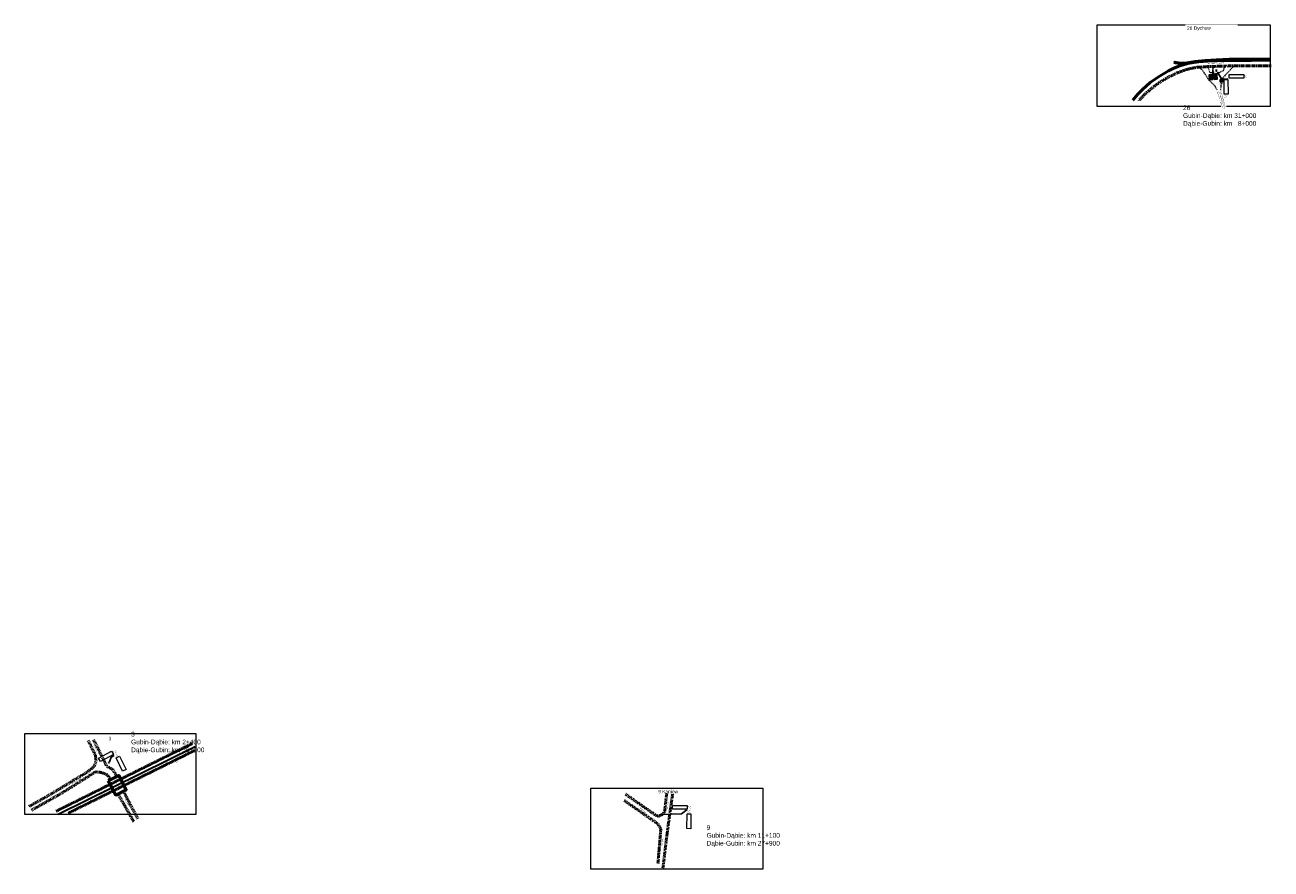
# Model space of a CAD drawing. Header units: millimetres. Extents: x -32728 to 16036, y -21222 to 1675.
# Tile 16 of 58: x 879 to 2202, y 555 to 1452. Entities that reach past the tile are written whole.
import ezdxf
from ezdxf import colors
from ezdxf.entities.mleader import LeaderData, LeaderLine
from ezdxf.math import Vec2, Vec3

# ---------------------------------------------------------------- set-up
doc = ezdxf.new("R2010")
doc.units = ezdxf.units.MM
for name, pattern in [('2', [1.5, 1, -0.5]), ('P-1A', [12, 4, -8]), ('P-7d', [1, 1, 0])]:
    doc.linetypes.add(name, pattern=pattern)
for name, color, linetype, lineweight, plot in [('0  podklady', 250, 'Continuous', 5, False), ('0 pomoc', 61, 'Continuous', 30, False), ('pomoc', 2, 'Continuous', 30, False)]:
    doc.layers.add(name, color=color, linetype=linetype, lineweight=lineweight, plot=plot)
for name, color, linetype, lineweight in [('10 znaki pionowe istniejące', 251, 'Continuous', 15), ('10 znaki pionowe projektowane', 1, 'Continuous', 15), ('10 znaki poziome istniejące', 251, 'Continuous', 15), ('2 droga', 250, 'Continuous', 50)]:
    doc.layers.add(name, color=color, linetype=linetype, lineweight=lineweight)
doc.layers.add('2 krawedz jezdni', color=7, linetype='2', lineweight=50, true_color=0x000000)
doc.layers.add('4 wymiary', color=7, linetype='Continuous', lineweight=15, true_color=0x000000)
for name, color, linetype, true_color in [('ZWTraffic_Grey_0_148_66', 7, 'Continuous', 0x5e5e5e), ('ZWTraffic_Grey_255_0_0', 7, 'Continuous', 0x4c4c4c), ('ZWTraffic_Grey_255_255_255', 7, 'Continuous', 0xffffff), ('ZWTraffic_Grey_5', 7, 'Continuous', 0x1d1d1d)]:
    doc.layers.add(name, color=color, linetype=linetype, true_color=true_color)
doc.styles.add('Drogowy', font='Drogowa.ttf')
doc.styles.add('plan', font='arial.ttf', dxfattribs={"height": 1})
doc.styles.get("Standard").update_dxf_attribs({"font": 'arial.ttf'})
picture_1 = doc.add_image_def('image14.png', size_in_pixel=(1896, 891))
picture_2 = doc.add_image_def('image34.png', size_in_pixel=(1887, 893))
picture_3 = doc.add_image_def('image56.png', size_in_pixel=(2967, 756))
picture_4 = doc.add_image_def('image55.png', size_in_pixel=(2967, 756))
picture_5 = doc.add_image_def('image67.png', size_in_pixel=(2967, 756))
picture_6 = doc.add_image_def('image68.png', size_in_pixel=(2967, 756))
picture_7 = doc.add_image_def('image101.png', size_in_pixel=(2967, 756))
picture_8 = doc.add_image_def('image102.png', size_in_pixel=(2967, 756))
picture_9 = doc.add_image_def('image119.png', size_in_pixel=(1908, 899))

# ---------------------------------------------------------------- blocks, each defined once
blk = doc.blocks.new('Słupek')
h = blk.add_hatch(color=256)
h.paths.add_polyline_path([(-50, -5), (0, -5), (50, -5), (50, -10), (-50, -10)])
h.paths.add_polyline_path([(5, 0, 1), (-5, 0, 1)])
at = {"color": 7}
blk.add_lwpolyline([(-50, -5), (50, -5), (50, -10), (-50, -10)], close=True, dxfattribs=at)
blk.add_circle((0, 0), 5, dxfattribs=at)
blk = doc.blocks.new('P_Opis_Pionowe')
at = {"flags": 1}
for tag, p in [('Wielkość', (0, -1.2)), ('Aktywny', (0, -3.6)), ('Odblaskowość', (0, -2.4)), ('Ilość', (0, -4.8)), ('Dodatkowe', (0, -6)), ('Kilometraż', (0, -7.2)), ('NrDrogi', (0, -8.4))]:
    blk.add_attdef(tag, p, '', height=1, dxfattribs=at)
for tag, p in [('Symbol', (0, 0)), ('Stan', (5, 0))]:
    blk.add_attdef(tag, p, '', height=1)
blk = doc.blocks.new('P_Opis_Poziome')
for tag, p in [('SYMBOL', (0, 0)), ('DŁUGOŚĆ', (0, -1.2)), ('STAN', (0, -2.4))]:
    blk.add_attdef(tag, p, '', height=1)
at = {"flags": 1}
for tag, p in [('Powierzchnia', (0, -3.6)), ('Powierzchnia_na_mb', (0, -4.8))]:
    blk.add_attdef(tag, p, '', height=1, dxfattribs=at)
blk = doc.blocks.new('E-17a_32607_')
at = {"layer": 'ZWTraffic_Grey_0_148_66'}
h = blk.add_hatch(color=256, dxfattribs=at)
edge = h.paths.add_edge_path()
edge.add_line((-495, 0), (495, 0))
edge.add_arc((494.999, 30.001), 30.001, 270.00132654, 359.99867346)
edge.add_line((525, 30), (525, 604.756))
edge.add_arc((494.999, 604.755), 30.001, 0.00132654, 89.99867346)
edge.add_line((495, 634.756), (-495, 634.756))
edge.add_arc((-494.999, 604.755), 30.001, 90.00132654, 179.99867346)
edge.add_line((-525, 604.756), (-525, 30))
edge.add_arc((-494.999, 30.001), 30.001, 180.00132654, 269.99867346)
edge = h.paths.add_edge_path(flags=0)
edge.add_line((-495, 5), (495, 5))
edge.add_arc((494.999, 30.001), 25.001, 270.00132654, 359.99867346)
edge.add_line((520, 30), (520, 604.756))
edge.add_arc((494.999, 604.755), 25.001, 0.00132654, 89.99867346)
edge.add_line((495, 629.756), (-495, 629.756))
edge.add_arc((-494.999, 604.755), 25.001, 90.00132654, 179.99867346)
edge.add_line((-520, 604.756), (-520, 30))
edge.add_arc((-494.999, 30.001), 25.001, 180.00132654, 269.99867346)
h = blk.add_hatch(color=256, dxfattribs=at)
edge = h.paths.add_edge_path()
edge.add_line((-495, 25), (495, 25))
edge.add_arc((495, 30), 5, 270.00132654, 359.99867346)
edge.add_line((500, 30), (500, 604.756))
edge.add_arc((495, 604.756), 5, 0.00132654, 89.99867346)
edge.add_line((495, 609.756), (-495, 609.756))
edge.add_arc((-495, 604.756), 5, 90.00132654, 179.99867346)
edge.add_line((-500, 604.756), (-500, 30))
edge.add_arc((-495, 30), 5, 180.00132654, 269.99867346)
at = {"layer": 'ZWTraffic_Grey_255_255_255'}
h = blk.add_hatch(color=256, dxfattribs=at)
edge = h.paths.add_edge_path()
edge.add_line((-495, 5), (495, 5))
edge.add_arc((494.999, 30.001), 25.001, 270.00132654, 359.99867346)
edge.add_line((520, 30), (520, 604.756))
edge.add_arc((494.999, 604.755), 25.001, 0.00132654, 89.99867346)
edge.add_line((495, 629.756), (-495, 629.756))
edge.add_arc((-494.999, 604.755), 25.001, 90.00132654, 179.99867346)
edge.add_line((-520, 604.756), (-520, 30))
edge.add_arc((-494.999, 30.001), 25.001, 180.00132654, 269.99867346)
edge = h.paths.add_edge_path(flags=0)
edge.add_line((-495, 25), (495, 25))
edge.add_arc((495, 30), 5, 270.00132654, 359.99867346)
edge.add_line((500, 30), (500, 604.756))
edge.add_arc((495, 604.756), 5, 0.00132654, 89.99867346)
edge.add_line((495, 609.756), (-495, 609.756))
edge.add_arc((-495, 604.756), 5, 90.00132654, 179.99867346)
edge.add_line((-500, 604.756), (-500, 30))
edge.add_arc((-495, 30), 5, 180.00132654, 269.99867346)
at = {"layer": 'ZWTraffic_Grey_0_148_66'}
blk.add_lwpolyline([(-495, 0), (495, 0, 0.4142), (525, 30), (525, 604.756, 0.4142), (495, 634.756), (-495, 634.756, 0.4142), (-525, 604.756), (-525, 30, 0.4142)], format="xyb", close=True, dxfattribs=at)
at = {"layer": 'ZWTraffic_Grey_255_255_255'}
for points in [[(-495, 5), (495, 5, 0.4142), (520, 30), (520, 604.756, 0.4142), (495, 629.756), (-495, 629.756, 0.4142), (-520, 604.756), (-520, 30, 0.4142)], [(-495, 25), (495, 25, 0.4142), (500, 30), (500, 604.756, 0.4142), (495, 609.756), (-495, 609.756, 0.4142), (-500, 604.756), (-500, 30, 0.4142)]]:
    blk.add_lwpolyline(points, format="xyb", close=True, dxfattribs=at)
at = {"layer": 'ZWTraffic_Grey_255_255_255', "insert": (0, 317.378), "char_height": 162, "attachment_point": 5, "style": 'Drogowy'}
blk.add_mtext('{\\fDROGOWA;Dychów}', dxfattribs=at)
blk = doc.blocks.new('E-18a_40180_')
at = {"layer": 'ZWTraffic_Grey_0_148_66'}
h = blk.add_hatch(color=256, dxfattribs=at)
edge = h.paths.add_edge_path()
edge.add_line((-495, 0), (495, 0))
edge.add_arc((495, 30), 30, 270.00133, 359.99867)
edge.add_line((525, 30), (525, 605))
edge.add_arc((495, 605), 30, 0.00133, 89.99867)
edge.add_line((495, 635), (-495, 635))
edge.add_arc((-495, 605), 30, 90.00133, 179.99867)
edge.add_line((-525, 605), (-525, 30))
edge.add_arc((-495, 30), 30, 180.00133, 269.99867)
edge = h.paths.add_edge_path(flags=0)
edge.add_line((-495, 5), (495, 5))
edge.add_arc((495, 30), 25, 270.00133, 359.99867)
edge.add_line((520, 30), (520, 605))
edge.add_arc((495, 605), 25, 0.00133, 89.99867)
edge.add_line((495, 630), (-495, 630))
edge.add_arc((-495, 605), 25, 90.00133, 179.99867)
edge.add_line((-520, 605), (-520, 30))
edge.add_arc((-495, 30), 25, 180.00133, 269.99867)
h = blk.add_hatch(color=256, dxfattribs=at)
edge = h.paths.add_edge_path()
edge.add_line((-495, 25), (495, 25))
edge.add_arc((495, 30), 5, 270.00133, 359.99867)
edge.add_line((500, 30), (500, 605))
edge.add_arc((495, 605), 5, 0.00133, 89.99867)
edge.add_line((495, 610), (-495, 610))
edge.add_arc((-495, 605), 5, 90.00133, 179.99867)
edge.add_line((-500, 605), (-500, 30))
edge.add_arc((-495, 30), 5, 180.00133, 269.99867)
at = {"layer": 'ZWTraffic_Grey_255_0_0'}
h = blk.add_hatch(color=256, dxfattribs=at)
edge = h.paths.add_edge_path()
edge.add_line((-495, 25), (-435, 25))
edge.add_line((-435, 25), (500, 590))
edge.add_line((500, 590), (500, 605))
edge.add_arc((495, 605), 5, 0, 90)
edge.add_line((495, 610), (435, 610))
edge.add_line((435, 610), (-500, 44))
edge.add_line((-500, 44), (-500, 30))
edge.add_arc((-495, 30), 5, 180, 270)
at = {"layer": 'ZWTraffic_Grey_255_255_255'}
h = blk.add_hatch(color=256, dxfattribs=at)
edge = h.paths.add_edge_path()
edge.add_line((-495, 5), (495, 5))
edge.add_arc((495, 30), 25, 270.00133, 359.99867)
edge.add_line((520, 30), (520, 605))
edge.add_arc((495, 605), 25, 0.00133, 89.99867)
edge.add_line((495, 630), (-495, 630))
edge.add_arc((-495, 605), 25, 90.00133, 179.99867)
edge.add_line((-520, 605), (-520, 30))
edge.add_arc((-495, 30), 25, 180.00133, 269.99867)
edge = h.paths.add_edge_path(flags=0)
edge.add_line((-495, 25), (495, 25))
edge.add_arc((495, 30), 5, 270.00133, 359.99867)
edge.add_line((500, 30), (500, 605))
edge.add_arc((495, 605), 5, 0.00133, 89.99867)
edge.add_line((495, 610), (-495, 610))
edge.add_arc((-495, 605), 5, 90.00133, 179.99867)
edge.add_line((-500, 605), (-500, 30))
edge.add_arc((-495, 30), 5, 180.00133, 269.99867)
at = {"layer": 'ZWTraffic_Grey_0_148_66'}
blk.add_lwpolyline([(-495, 0), (495, 0, 0.4142), (525, 30), (525, 605, 0.4142), (495, 635), (-495, 635, 0.4142), (-525, 605), (-525, 30, 0.4142)], format="xyb", close=True, dxfattribs=at)
at = {"layer": 'ZWTraffic_Grey_255_0_0'}
blk.add_lwpolyline([(-495, 25), (-435, 25), (500, 590), (500, 605, 0.4142136), (495, 610), (435, 610), (-500, 44), (-500, 30, 0.4142136)], format="xyb", close=True, dxfattribs=at)
at = {"layer": 'ZWTraffic_Grey_255_255_255'}
for points in [[(-495, 5), (495, 5, 0.4142), (520, 30), (520, 605, 0.4142), (495, 630), (-495, 630, 0.4142), (-520, 605), (-520, 30, 0.4142)], [(-495, 25), (495, 25, 0.4142), (500, 30), (500, 605, 0.4142), (495, 610), (-495, 610, 0.4142), (-500, 605), (-500, 30, 0.4142)]]:
    blk.add_lwpolyline(points, format="xyb", close=True, dxfattribs=at)
at = {"layer": 'ZWTraffic_Grey_255_255_255', "insert": (0, 317), "char_height": 162, "attachment_point": 5, "style": 'Drogowy'}
blk.add_mtext('{\\fDROGOWA;Dychów}', dxfattribs=at)
blk = doc.blocks.new('F-13a_')
at = {"layer": 'ZWTraffic_Grey_255_255_255'}
h = blk.add_hatch(color=256, dxfattribs=at)
h.dxf.hatch_style = 1
h.paths.add_polyline_path([(-325, 0), (-325, 400), (325, 400), (525, 200), (325, 0)])
h.paths.add_polyline_path([(-305, 20), (-305, 380), (317, 380), (445, 200), (317, 20)], flags=16)
h.paths.add_polyline_path([(-215, 110), (-215, 301), (-195, 321), (147, 321), (167, 301), (167, 281), (217, 281), (230, 223), (265, 203), (265, 130), (270, 130), (270, 125), (265, 125), (265, 110), (219, 110, -1), (135, 110), (-55, 110, -1), (-140, 110)], flags=0)
h.paths.add_polyline_path([(167, 223), (167, 252), (211, 252), (217, 223)], flags=0)
at = {"layer": 'ZWTraffic_Grey_5'}
h = blk.add_hatch(color=256, dxfattribs=at)
h.paths.add_polyline_path([(-305, 20), (-305, 380), (317, 380), (445, 200), (317, 20)])
h.paths.add_polyline_path([(-215, 110), (-215, 301), (-195, 321), (147, 321), (167, 301), (167, 281), (217, 281), (230, 223), (265, 203), (265, 130), (270, 130), (270, 125), (265, 125), (265, 110), (219, 110, -1), (135, 110), (-55, 110, -1), (-140, 110)], flags=16)
h.paths.add_polyline_path([(167, 223), (167, 252), (211, 252), (217, 223)], flags=0)
h = blk.add_hatch(color=256, dxfattribs=at)
h.paths.add_polyline_path([(-215, 110), (-215, 301), (-195, 321), (147, 321), (167, 301), (167, 281), (217, 281), (230, 223), (265, 203), (265, 130), (270, 130), (270, 125), (265, 125), (265, 110), (219, 110, -1), (135, 110), (-55, 110, -1), (-140, 110)])
h.paths.add_polyline_path([(167, 252), (167, 223), (217, 223), (211, 252)], flags=16)
at = {"layer": 'ZWTraffic_Grey_5', "const_width": 3}
blk.add_lwpolyline([(-325, 0), (-325, 400), (325, 400), (525, 200), (325, 0)], close=True, dxfattribs=at)
at = {"layer": 'ZWTraffic_Grey_5'}
blk.add_lwpolyline([(-305, 20), (-305, 380), (317, 380), (445, 200), (317, 20)], close=True, dxfattribs=at)
at = {"color": 7, "true_color": 0xffffff, "insert": (-49, 310), "char_height": 200, "width": 315.54, "attachment_point": 1, "style": 'plan'}
blk.add_mtext('5', dxfattribs=at)
blk = doc.blocks.new('F-13b_')
at = {"layer": 'ZWTraffic_Grey_255_255_255'}
h = blk.add_hatch(color=256, dxfattribs=at)
h.dxf.hatch_style = 1
h.paths.add_polyline_path([(-439, 180), (-311, 360), (311, 360), (311, 0), (-311, 0)])
h.paths.add_polyline_path([(-359, 180), (-301, 340), (291, 340), (291, 20), (-301, 20)], flags=16)
at = {"layer": 'ZWTraffic_Grey_5'}
blk.add_hatch(color=256, dxfattribs=at).paths.add_polyline_path([(-359, 180), (-301, 340), (291, 340), (291, 20), (-301, 20)])
at = {"layer": 'ZWTraffic_Grey_5', "const_width": 3}
blk.add_lwpolyline([(311, 0), (311, 360), (-311, 360), (-439, 180), (-311, 0)], close=True, dxfattribs=at)
at = {"layer": 'ZWTraffic_Grey_5'}
blk.add_lwpolyline([(291, 20), (291, 340), (-301, 340), (-359, 180), (-301, 20), (291, 20)], close=True, dxfattribs=at)
at = {"color": 7, "true_color": 0xffffff, "insert": (-113, 281), "char_height": 200, "width": 315.54, "attachment_point": 1, "style": 'plan'}
blk.add_mtext('5', dxfattribs=at)

msp = doc.modelspace()

# ---------------------------------------------------------------- linework, layer by layer
at = {"layer": '10 znaki pionowe istniejące'}
msp.add_line((2149.137, 1394.463), (2155.96, 1394.728), dxfattribs=at)
at = {"layer": '10 znaki poziome istniejące', "linetype": 'P-7d', "const_width": 0.12, "flags": 128}
for points in [[(1056.666, 688.155), (912.017, 616.437)], [(924.892, 615.08), (1059.413, 681.801)]]:
    msp.add_lwpolyline(points, dxfattribs=at)
at = {"layer": '10 znaki poziome istniejące', "linetype": 'P-1A', "const_width": 0.12, "flags": 128}
msp.add_lwpolyline([(914.276, 613.783), (1059.63, 685.703)], dxfattribs=at)
at = {"layer": '2 droga', "lineweight": 30}
for points in [[(2201.566, 1415.54), (2173.448, 1415.661), (2157.157, 1415.661), (2143.359, 1415.017), (2131.734, 1414.212), (2120.953, 1413.207), (2112.304, 1411.678), (2107.115, 1411.397), (2101.081, 1411.96), (2099.995, 1412.201), (2098.547, 1411.759)], [(2098.547, 1411.759), (2100.237, 1410.914), (2102.369, 1410.471), (2106.391, 1410.19), (2109.931, 1410.351), (2113.189, 1410.592)]]:
    msp.add_lwpolyline(points, dxfattribs=at)
at = {"layer": '2 droga'}
for points in [[(2113.32, 1410.606), (2112.173, 1410.381), (2104.015, 1407.92), (2097.837, 1405.272), (2092.754, 1402.811), (2082.168, 1396.49), (2073.368, 1390.499), (2065.183, 1383.143), (2060.021, 1377.553), (2055.099, 1371.722)], [(2201.324, 1414.018), (2181.022, 1413.724), (2160.774, 1413.671), (2144.699, 1413.457), (2134.748, 1413.136), (2124.745, 1412.2), (2115.035, 1410.942), (2113.32, 1410.606)]]:
    msp.add_lwpolyline(points, dxfattribs=at)
at = {"layer": '2 krawedz jezdni', "color": 0}
for points in [[(2201.768, 1408.216), (2165.819, 1408.173), (2152.937, 1407.917), (2134.706, 1407.275), (2123.45, 1406.59), (2116.218, 1405.349), (2110.141, 1403.68), (2102.18, 1400.599), (2092.936, 1396.233), (2083.735, 1390.755), (2078.386, 1386.946), (2071.881, 1381.597), (2066.873, 1377.146), (2061.609, 1371.283)], [(883.492, 621.988), (907.137, 635.377), (930.896, 649.85), (944.913, 658.225), (952.32, 664.322), (954.599, 669.905), (953.744, 676.287), (946.223, 691.784)], [(1056.681, 688.835), (911.856, 616.796)], [(951.864, 692.81), (965.88, 664.663), (972.24, 661.188), (976.549, 653.674)], [(926.074, 615.365), (1058.917, 681.223)], [(969.794, 650.579), (967.658, 654.069), (966.02, 655.671), (963.456, 656.989), (960.18, 657.986), (956.868, 658.378), (953.698, 658.556), (928.788, 642.727), (913.86, 633.668), (891.867, 621.19), (885.828, 617.943)], [(977.819, 635.242), (985.113, 622.33), (994.742, 605.465)], [(998.901, 608.712), (987.718, 630.017), (983.551, 638.172)]]:
    msp.add_lwpolyline(points, dxfattribs=at)
at = {"layer": '2 krawedz jezdni', "color": 0, "lineweight": 15}
for points in [[(2144.619, 1382.222), (2142.439, 1386.492), (2135.868, 1392.824), (2133.509, 1396.707), (2129.597, 1402.411), (2128.342, 1404.084), (2126.699, 1405.129), (2123.623, 1406.533)], [(2134.733, 1407.249), (2136.406, 1401.396), (2143.962, 1399.843), (2151.19, 1403.307), (2153.071, 1407.877)], [(2165.49, 1407.987), (2161.252, 1406.848), (2156.082, 1401.398), (2150.556, 1395.35), (2148.447, 1387.939), (2148.173, 1382.819)]]:
    msp.add_lwpolyline(points, dxfattribs=at)
at = {"layer": '2 krawedz jezdni', "color": 0, "linetype": 'ByBlock'}
msp.add_lwpolyline([(967.452, 649.284), (975.411, 633.994), (986.499, 639.739), (978.618, 654.94)], close=True, dxfattribs=at)
at = {"layer": '2 krawedz jezdni'}
for points in [[(1560.251, 635.721), (1558.073, 616.992), (1556.004, 613.507), (1551.104, 611.438), (1547.946, 613.072), (1516.258, 635.177)], [(1556.222, 556.448), (1561.122, 596.847), (1566.458, 635.286)], [(1515.061, 628.317), (1550.64, 603.637), (1554.029, 598.216), (1550.886, 560.912)]]:
    msp.add_lwpolyline(points, dxfattribs=at)
at = {"layer": 'pomoc'}
for points in [[(1056.666, 688.155), (912.017, 616.437)], [(914.276, 613.783), (1059.63, 685.703)], [(924.892, 615.08), (1059.413, 681.801)]]:
    msp.add_lwpolyline(points, dxfattribs=at)

# ---------------------------------------------------------------- block references
at = {"layer": '10 znaki pionowe istniejące'}
for name, p, xscale, yscale, zscale, rotation in [('Słupek', (2139.924, 1406.277), 0.02, 0.02, 0.02, 274.1149090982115), ('Słupek', (2139.932, 1406.258), 0.02, 0.02, 0.02, 92.56377021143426), ('Słupek', (2143.721, 1403.081), 0.02, 0.02, 0.02, 272.2906100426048), ('Słupek', (2143.721, 1403.081), 0.02, 0.02, 0.02, 94.59391012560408), ('E-17a_32607_', (2136.399, 1396.093), 0.005, 0.005, 0.005, 274.1149090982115), ('E-18a_40180_', (2144.426, 1396.461), 0.005, 0.005, 0.005, 92.56377021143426), ('F-13a_', (2147.563, 1392.437), 0.003999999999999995, 0.003999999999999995, 0.003999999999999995, 272.2906100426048), ('F-13b_', (2150.896, 1392.658), 0.004, 0.004, 0.004, 94.59391012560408)]:
    msp.add_blockref(name, p, dxfattribs=dict(at, xscale=xscale, yscale=yscale, zscale=zscale, rotation=rotation))
ref = msp.add_blockref('P_Opis_Pionowe', (2142.7, 1399.537), dxfattribs=dict(at, rotation=92.56377021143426))
ref.add_attrib('Symbol', 'E-18a', (2142.7, 1399.537), dxfattribs={"layer": '0', "height": 1, "rotation": 92.56377})
ref.add_attrib('Stan', 'Ist.', (2144.191, 1399.638), dxfattribs={"layer": '0', "height": 1, "rotation": 92.56377})
ref = msp.add_blockref('P_Opis_Pionowe', (2138.208, 1393.065), dxfattribs=dict(at, rotation=274.1149090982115))
ref.add_attrib('Symbol', 'E-17a', (2138.208, 1393.065), dxfattribs={"layer": '0', "height": 1, "rotation": 274.114909})
ref.add_attrib('Stan', 'Ist.', (2136.79, 1392.984), dxfattribs={"layer": '0', "height": 1, "rotation": 274.114909})
ref = msp.add_blockref('P_Opis_Pionowe', (2147.675, 1388.369), dxfattribs=dict(at, rotation=92.94167042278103))
ref.add_attrib('Symbol', 'T', (2147.675, 1388.369), dxfattribs={"layer": '0', "height": 1, "rotation": 812.94167})
ref.add_attrib('Stan', 'Ist.', (2149.146, 1388.346), dxfattribs={"layer": '0', "height": 1, "rotation": 812.94167})
ref = msp.add_blockref('P_Opis_Pionowe', (2151.217, 1390.351), dxfattribs=dict(at, rotation=272.2906100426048))
ref.add_attrib('Symbol', 'T', (2151.217, 1390.351), dxfattribs={"layer": '0', "height": 1, "rotation": 272.29061})
ref.add_attrib('Stan', 'Ist.', (2149.746, 1390.39), dxfattribs={"layer": '0', "height": 1, "rotation": 272.29061})
at = {"layer": '10 znaki pionowe projektowane'}
ref = msp.add_blockref('P_Opis_Pionowe', (2173.423, 1397.326), dxfattribs=dict(at, rotation=0.3943233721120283))
ref.add_attrib('Symbol', 'R-4d', (2173.423, 1397.326), dxfattribs={"layer": '0', "height": 1, "rotation": 11160.394323})
ref.add_attrib('Stan', 'Proj.', (2174.231, 1395.544), dxfattribs={"layer": '0', "height": 1, "rotation": 11160.394323})
ref = msp.add_blockref('P_Opis_Pionowe', (2153.584, 1374.114), dxfattribs=dict(at, rotation=91.06052334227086))
ref.add_attrib('Symbol', 'R-4d', (2153.584, 1374.114), dxfattribs={"layer": '0', "height": 1, "rotation": 11251.060523})
ref.add_attrib('Stan', 'Proj.', (2155.356, 1374.943), dxfattribs={"layer": '0', "height": 1, "rotation": 11251.060523})
ref = msp.add_blockref('P_Opis_Pionowe', (972.886, 679.421), dxfattribs=dict(at, rotation=28.00908359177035))
ref.add_attrib('Symbol', 'R-4d', (972.886, 679.421), dxfattribs={"layer": '0', "height": 1, "rotation": 2548.009084})
ref.add_attrib('Stan', 'Proj.', (974.428, 678.217), dxfattribs={"layer": '0', "height": 1, "rotation": 2548.009084})
ref = msp.add_blockref('P_Opis_Pionowe', (976.043, 678.135), dxfattribs=dict(at, rotation=295.9704700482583))
ref.add_attrib('Symbol', 'R-4d', (976.043, 678.135), dxfattribs={"layer": '0', "height": 1, "rotation": 3535.97047})
ref.add_attrib('Stan', 'Proj.', (974.785, 676.636), dxfattribs={"layer": '0', "height": 1, "rotation": 3535.97047})
at = {"layer": '10 znaki pionowe projektowane', "xscale": 0.01217587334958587, "yscale": 0.01217587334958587, "zscale": 0.01217587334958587}
for p, rotation in [((968.314, 668.626), 303.933681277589), ((1553.316, 613.234), 3.123578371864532)]:
    msp.add_blockref('Słupek', p, dxfattribs=dict(at, rotation=rotation))
at = {"layer": '10 znaki pionowe projektowane'}
ref = msp.add_blockref('P_Opis_Pionowe', (1582.994, 621.325), dxfattribs=dict(at, rotation=359.74344314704))
ref.add_attrib('Symbol', 'R-4d', (1582.994, 621.325), dxfattribs={"layer": '0', "height": 1, "rotation": 4319.743443})
ref.add_attrib('Stan', 'Proj.', (1583.782, 619.535), dxfattribs={"layer": '0', "height": 1, "rotation": 4319.743443})
ref = msp.add_blockref('P_Opis_Pionowe', (1584.284, 618.024), dxfattribs=dict(at, rotation=268.8753916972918))
ref.add_attrib('Symbol', 'R-4d', (1584.284, 618.024), dxfattribs={"layer": '0', "height": 1, "rotation": 4228.875392})
ref.add_attrib('Stan', 'Proj.', (1582.481, 617.263), dxfattribs={"layer": '0', "height": 1, "rotation": 4228.875392})
at = {"layer": '10 znaki poziome istniejące'}
ref = msp.add_blockref('P_Opis_Poziome', (1032.718, 679.088), dxfattribs=dict(at, rotation=26.78494031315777))
ref.add_attrib('SYMBOL', 'P-7d', (1032.718, 679.088), dxfattribs={"layer": '0', "height": 1, "rotation": 386.78494})
ref.add_attrib('STAN', 'Ist.', (1033.259, 678.017), dxfattribs={"layer": '0', "height": 1, "rotation": 386.78494})
ref = msp.add_blockref('P_Opis_Poziome', (1040.481, 674.639), dxfattribs=dict(at, rotation=29.03072100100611))
ref.add_attrib('SYMBOL', 'P-1a', (1040.481, 674.639), dxfattribs={"layer": '0', "height": 1, "rotation": 29.030721})
ref.add_attrib('STAN', 'Ist.', (1041.063, 673.589), dxfattribs={"layer": '0', "height": 1, "rotation": 29.030721})
ref = msp.add_blockref('P_Opis_Poziome', (1038.966, 669.653), dxfattribs=dict(at, rotation=26.38094345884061))
ref.add_attrib('SYMBOL', 'P-7d', (1038.966, 669.653), dxfattribs={"layer": '0', "height": 1, "rotation": 26.380943})
ref.add_attrib('STAN', 'Ist.', (1039.499, 668.578), dxfattribs={"layer": '0', "height": 1, "rotation": 26.380943})

# ---------------------------------------------------------------- texts
at = {"layer": '0  podklady', "color": 1, "char_height": 3.636, "width": 51.91881, "attachment_point": 1}
for s, insert in [('3', (967.847, 695.854)), ('9 Kaniów', (1551.312, 639.498))]:
    msp.add_mtext(s, dxfattribs=dict(at, insert=insert))
at = {"layer": '0 pomoc', "color": 1, "char_height": 5, "width": 94.7938, "attachment_point": 1}
for s, insert in [('3\\PGubin-Dąbie: km 2+400\\PDąbie-Gubin: km 36+600', (991.683, 701.215)), ('9\\PGubin-Dąbie: km 11+100\\PDąbie-Gubin: km 27+900', (1602.55, 602.053))]:
    msp.add_mtext(s, dxfattribs=dict(at, insert=insert))
at = {"layer": '4 wymiary', "char_height": 1, "width": 16.73043, "attachment_point": 1, "style": 'plan'}
for s, insert, rotation in [('Droga powiatowa nr 1147F', (2134.847, 1410.955), 2.793348), ('Droga leśna', (952.65, 687.562), 297.726045), ('Droga techniczna', (928.772, 646.419), 29.515955), ('Wiadukt drogowy', (975.229, 650.617), 296.151209), ('Droga krajowa nr 32', (990.768, 652.611), 27.2819), ('Droga krajowa nr 32', (952.742, 633.947), 27.2819), ('Droga leśna', (985.885, 629.464), 297.726045), ('Droga gminna', (1560.293, 618.107), 82.770706), ('Droga leśna', (1532.49, 620.826), 320.270943), ('Droga gminna', (1554.62, 580.404), 82.770706)]:
    msp.add_mtext(s, dxfattribs=dict(at, insert=insert, rotation=rotation))

# ---------------------------------------------------------------- pictures from other files: only their frames are drawn
at = {"layer": '0  podklady'}
image = msp.add_image(picture_9, insert=(2017.109, 1365.06), size_in_units=(183.58, 86.498), rotation=0, dxfattribs=at)
image.dxf.flags = 7
image = msp.add_image(picture_2, insert=(878.987, 613.484), size_in_units=(181.559, 85.921), rotation=0, dxfattribs=at)
image.dxf.flags = 7
image = msp.add_image(picture_1, insert=(1479.827, 555.463), size_in_units=(182.425, 85.728), dxfattribs=at)
image.dxf.flags = 7
at = {"layer": '10 znaki pionowe projektowane'}
image = msp.add_image(picture_8, insert=(2156.089, 1378.041), size_in_units=(15.698, 4), rotation=90.6662, dxfattribs=at)
image.dxf.flags = 7
image = msp.add_image(picture_7, insert=(2157.183, 1395.007), size_in_units=(15.698, 4), rotation=0, dxfattribs=at)
image.dxf.flags = 7
image = msp.add_image(picture_3, insert=(959.135, 669.587), size_in_units=(15.698, 4), rotation=28.393019, dxfattribs=at)
image.dxf.flags = 7
image = msp.add_image(picture_4, insert=(975.734, 673.447), size_in_units=(15.698, 4), rotation=-63.645594, dxfattribs=at)
image.dxf.flags = 7
image = msp.add_image(picture_6, insert=(1566.341, 619.038), size_in_units=(15.698, 4), rotation=0, dxfattribs=at)
image.dxf.flags = 7
image = msp.add_image(picture_5, insert=(1581.929, 614.115), size_in_units=(15.698, 4), rotation=-90.868051, dxfattribs=at)
image.dxf.flags = 7

# ---------------------------------------------------------------- leaders
at = {"layer": '10 znaki pionowe istniejące'}
ml = msp.add_multileader_mtext('Standard', dxfattribs=at)
ml.set_content('', color=256)
ml.set_leader_properties()
ml.build(insert=Vec2(0, 0))
ml.multileader.update_dxf_attribs({"has_dogleg": 0, "arrow_head_size": 2})
ctx = ml.context
ctx.base_point, ctx.arrow_head_size = Vec3(2135.461, 1396.218), 2
ctx.text_align_type = 2
notes = []
notes.append((ctx, [(0, (1, 1, 0), (2147.461, 1396.218), (-1, 0), 8, [(0, [(2139.924, 1406.277), (2140.491, 1396.242)], 256, [])])]))
ctx.mtext.insert, ctx.mtext.alignment, ctx.mtext.flow_direction = Vec3(2137.461, 1398.218), 3, 5
ml = msp.add_multileader_mtext('Standard', dxfattribs=at)
ml.set_content('', color=256)
ml.set_leader_properties()
ml.build(insert=Vec2(0, 0))
ml.multileader.update_dxf_attribs({"has_dogleg": 0, "arrow_head_size": 2})
ctx = ml.context
ctx.base_point, ctx.arrow_head_size = Vec3(2137.365, 1396.293), 2
ctx.text_align_type = 2
notes.append((ctx, [(0, (1, 1, 0), (2149.365, 1396.293), (-1, 0), 8, [(0, [(2139.932, 1406.258), (2140.45, 1396.274)], 256, [])])]))
ctx.mtext.insert, ctx.mtext.alignment, ctx.mtext.flow_direction = Vec3(2139.365, 1398.293), 3, 5
ml = msp.add_multileader_mtext('Standard', dxfattribs=at)
ml.set_content('', color=256)
ml.set_leader_properties()
ml.build(insert=Vec2(0, 0))
ml.multileader.update_dxf_attribs({"has_dogleg": 0, "arrow_head_size": 2})
ctx = ml.context
ctx.base_point, ctx.arrow_head_size = Vec3(2145.35, 1392.152), 2
ctx.text_align_type = 2
notes.append((ctx, [(0, (1, 1, 0), (2157.35, 1392.152), (-1, 0), 8, [(0, [(2143.721, 1403.081), (2149.137, 1394.463)], 256, [])])]))
ctx.mtext.insert, ctx.mtext.alignment, ctx.mtext.flow_direction = Vec3(2147.35, 1394.152), 3, 5
at = {"layer": '10 znaki pionowe projektowane'}
ml = msp.add_multileader_mtext('Standard', dxfattribs=at)
ml.set_content('', color=256)
ml.set_leader_properties()
ml.build(insert=Vec2(0, 0))
ml.multileader.update_dxf_attribs({"has_dogleg": 0, "arrow_head_size": 0.8})
ctx = ml.context
ctx.base_point, ctx.char_height, ctx.arrow_head_size, ctx.landing_gap_size, ctx.plane_origin = Vec3(973.856, 675.964), 0.8, 0.8, 0.4, Vec3(830.899, 584.723)
notes.append((ctx, [(0, (1, 1, 0), (972.256, 675.964), (1, 0), 1.6, [(0, [(968.323, 668.604), (970.533, 674.141)], 256, [])])]))
ctx.mtext.insert, ctx.mtext.flow_direction = Vec3(974.256, 676.364), 5
ml = msp.add_multileader_mtext('Standard', dxfattribs=at)
ml.set_content('', color=256)
ml.set_leader_properties()
ml.build(insert=Vec2(0, 0))
ml.multileader.update_dxf_attribs({"has_dogleg": 0, "arrow_head_size": 0.8})
ctx = ml.context
ctx.base_point, ctx.char_height, ctx.arrow_head_size, ctx.landing_gap_size, ctx.plane_origin, ctx.plane_x_axis, ctx.plane_y_axis = Vec3(1581.909, 618.641), 0.8, 0.8, 0.4, Vec3(1396.868, 576.884), Vec3(0.94808154, -0.31802735), Vec3(0.31802735, 0.94808154)
notes.append((ctx, [(0, (1, 1, 0), (1574.325, 621.185), (0.94808154, -0.31802735), 8, [(0, [(1553.359, 613.22), (1576.071, 614.104)], 256, [])])]))
ctx.mtext.insert, ctx.mtext.text_direction, ctx.mtext.rotation, ctx.mtext.flow_direction = Vec3(1582.416, 618.893), Vec3(0.94808154, -0.31802735), 5.95953722, 5
for ctx, leaders in notes:
    for number, flags, end, landing, length, lines in leaders:
        leader = LeaderData()
        leader.index, (leader.has_last_leader_line, leader.has_dogleg_vector, leader.attachment_direction) = number, flags
        leader.last_leader_point, leader.dogleg_vector, leader.dogleg_length = Vec3(end), Vec3(landing), length
        for number, points, colour, breaks in lines:
            line = LeaderLine()
            line.index, line.vertices, line.color, line.breaks = number, Vec3.list(points), colors.encode_raw_color(colour), breaks
            leader.lines.append(line)
        ctx.leaders.append(leader)

# ---------------------------------------------------------------- next in the draw order: texts
at = {"layer": '0  podklady', "color": 1, "insert": (2112.566, 1450.078), "char_height": 3.636, "width": 51.91881, "attachment_point": 1, "bg_fill": 2}
msp.add_mtext('26 Dychow', dxfattribs=at)
at = {"layer": '4 wymiary', "insert": (2148.623, 1382.234), "char_height": 1, "width": 20.39772, "attachment_point": 1, "rotation": 286.693335, "style": 'plan', "bg_fill": 2}
msp.add_mtext('Przebieg starej linii kolejowej \\Pnr 365 Stary Raduszec - Łęknica\\POdcinek Dychów - Bobrowice  ', dxfattribs=at)

# ---------------------------------------------------------------- next in the draw order: texts
at = {"layer": '0 pomoc', "color": 1, "insert": (2108.3, 1366.17), "char_height": 5, "width": 94.7938, "attachment_point": 1}
msp.add_mtext('26\\PGubin-Dąbie: km 31+000\\PDąbie-Gubin: km   8+000', dxfattribs=at)

doc.saveas('drawing.dxf')
